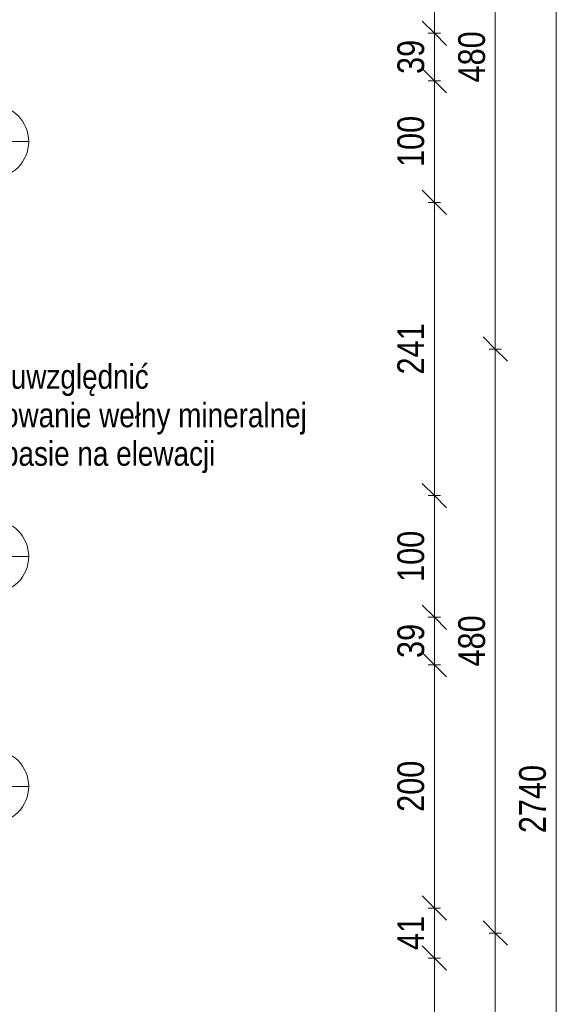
# Model space of a CAD drawing. Header units: centimetres. Extents: x -1631 to 1829, y -257 to 3158.
# Tile 122 of 129: x 1378 to 1829, y 1310 to 2119. Entities that reach past the tile are written whole.
import ezdxf

# ---------------------------------------------------------------- set-up
doc = ezdxf.new("R2010")
doc.units = ezdxf.units.CM
for name, color, linetype, lineweight in [('A-ANNO-DIMS', 211, 'Continuous', 13), ('A-ANNO-DIMS-100', 211, 'Continuous', 13), ('A-GLAZ-IDEN', 152, 'Continuous', 13), ('G-ANNO-TEXT', 231, 'Continuous', 13)]:
    doc.layers.add(name, color=color, linetype=linetype, lineweight=lineweight)
doc.styles.add('Arial Narrow_1', font='ARIALN.TTF', dxfattribs={"height": 22})
doc.styles.add('Arial Narrow_3', font='ARIALN.TTF', dxfattribs={"height": 20})
doc.styles.add('Arial_13', font='arial.ttf', dxfattribs={"height": 0.2})
doc.dimstyles.new('Diagonal_1_100__0_1_', dxfattribs={"dimscale": 30.48, "dimtxt": 22.515481, "dimasz": 0.656168, "dimexe": 0.164042, "dimexo": 0.0625, "dimgap": 0.065617, "dimtad": 1, "dimdec": 1, "dimrnd": 0.1, "dimdsep": 46, "dimtxsty": 'Arial Narrow_1', "dimblk1": 'OBLIQUE', "dimblk2": 'OBLIQUE', "dimsah": 1, "dimcen": 0.09, "dimazin": 0, "dimtfac": 1, "dimtdec": 4, "dimtix": 1, "dimtmove": 0, "dimatfit": 3, "dimfxl": 0.164042, "dimfxlon": 1, "dimtvp": 1, "dimtolj": 1, "dimtzin": 0, "dimarcsym": 2})

# ---------------------------------------------------------------- blocks, each defined once
blk = doc.blocks.new('DIMBLOCK9-6_piętro IV __13_80 m_ - stan projektowany')
at = {"layer": 'A-ANNO-DIMS-100', "transparency": 16777216}
for p, q in [((1818.99, 2848.33), (1808.99, 2858.33)), ((1813.99, 2848.33), (1823.99, 2848.33)), ((1818.99, 2848.33), (1813.99, 2848.33)), ((1818.99, 108.33), (1818.99, 2848.33)), ((1818.99, 2848.33), (1828.99, 2838.33)), ((1818.99, 108.33), (1808.99, 118.33)), ((1813.99, 108.33), (1823.99, 108.33)), ((1818.99, 108.33), (1813.99, 108.33)), ((1818.99, 108.33), (1828.99, 98.33))]:
    blk.add_line(p, q, dxfattribs=at)
at = {"layer": 'A-ANNO-DIMS-100', "color": 0, "transparency": 16777216, "insert": (1788.56, 1450.45), "char_height": 22, "width": 66.9031, "attachment_point": 1, "rotation": 90, "line_spacing_factor": 0.974696, "style": 'Arial Narrow_1'}
blk.add_mtext('2740', dxfattribs=at)
blk = doc.blocks.new('_Oblique')
at = {"color": 0, "linetype": 'ByBlock', "lineweight": -2}
blk.add_line((-0.5, -0.5), (0.5, 0.5), dxfattribs=at)
blk = doc.blocks.new('DIMBLOCK19-6_piętro IV __13_80 m_ - stan projektowany')
at = {"layer": 'A-ANNO-DIMS-100', "transparency": 16777216}
for p, q in [((1768.99, 1368.33), (1758.99, 1378.33)), ((1763.99, 1368.33), (1773.99, 1368.33)), ((1768.99, 1368.33), (1763.99, 1368.33)), ((1768.99, 888.33), (1768.99, 1368.33)), ((1768.99, 1368.33), (1778.99, 1358.33)), ((1768.99, 888.33), (1758.99, 898.33)), ((1763.99, 888.33), (1773.99, 888.33)), ((1768.99, 888.33), (1763.99, 888.33)), ((1768.99, 888.33), (1778.99, 878.33))]:
    blk.add_line(p, q, dxfattribs=at)
at = {"layer": 'A-ANNO-DIMS-100', "color": 0, "transparency": 16777216, "insert": (1738.56, 1107.42), "char_height": 22, "width": 50.1774, "attachment_point": 1, "rotation": 90, "line_spacing_factor": 0.974696, "style": 'Arial Narrow_1'}
blk.add_mtext('480', dxfattribs=at)
blk = doc.blocks.new('DIMBLOCK20-6_piętro IV __13_80 m_ - stan projektowany')
at = {"layer": 'A-ANNO-DIMS-100', "transparency": 16777216}
for p, q in [((1768.99, 1848.33), (1758.99, 1858.33)), ((1763.99, 1848.33), (1773.99, 1848.33)), ((1768.99, 1848.33), (1763.99, 1848.33)), ((1768.99, 1368.33), (1768.99, 1848.33)), ((1768.99, 1848.33), (1778.99, 1838.33)), ((1768.99, 1368.33), (1758.99, 1378.33)), ((1763.99, 1368.33), (1773.99, 1368.33)), ((1768.99, 1368.33), (1763.99, 1368.33)), ((1768.99, 1368.33), (1778.99, 1358.33))]:
    blk.add_line(p, q, dxfattribs=at)
at = {"layer": 'A-ANNO-DIMS-100', "color": 0, "transparency": 16777216, "insert": (1738.56, 1587.42), "char_height": 22, "width": 50.1774, "attachment_point": 1, "rotation": 90, "line_spacing_factor": 0.974696, "style": 'Arial Narrow_1'}
blk.add_mtext('480', dxfattribs=at)
blk = doc.blocks.new('DIMBLOCK21-6_piętro IV __13_80 m_ - stan projektowany')
at = {"layer": 'A-ANNO-DIMS-100', "transparency": 16777216}
for p, q in [((1768.99, 2328.33), (1758.99, 2338.33)), ((1763.99, 2328.33), (1773.99, 2328.33)), ((1768.99, 2328.33), (1763.99, 2328.33)), ((1768.99, 1848.33), (1768.99, 2328.33)), ((1768.99, 2328.33), (1778.99, 2318.33)), ((1768.99, 1848.33), (1758.99, 1858.33)), ((1763.99, 1848.33), (1773.99, 1848.33)), ((1768.99, 1848.33), (1763.99, 1848.33)), ((1768.99, 1848.33), (1778.99, 1838.33))]:
    blk.add_line(p, q, dxfattribs=at)
at = {"layer": 'A-ANNO-DIMS-100', "color": 0, "transparency": 16777216, "insert": (1738.56, 2067.42), "char_height": 22, "width": 50.1774, "attachment_point": 1, "rotation": 90, "line_spacing_factor": 0.974696, "style": 'Arial Narrow_1'}
blk.add_mtext('480', dxfattribs=at)
blk = doc.blocks.new('Okno_PG_typ 100 - metka _wys_parapetu-2491532-6_piętro IV __13_80 m_ - stan projektowany')
at = {"layer": 'A-GLAZ-IDEN'}
blk.add_line((0, -1.8946), (0, 0.3677), dxfattribs=at)
blk.add_circle((0, 0.0677), 0.3, dxfattribs=at)
at = {"layer": 'A-GLAZ-IDEN', "insert": (0.5622, -1.0037), "char_height": 0.2, "width": 0.4949, "attachment_point": 1, "rotation": 90, "line_spacing_factor": 0.936439, "style": 'Arial_13'}
blk.add_mtext('\\pxt6.35,12.7,19.05,25.4,31.75,38.1,44.45,50.8,57.15,63.5,69.85,76.2,82.55,88.9,95.25,101.6,107.95,114.3,120.65,127,133.35,139.7,146.05,152.4,158.75,165.1,171.45,177.8,184.15,190.5,196.85,203.2;{hp=}', dxfattribs=at)
blk = doc.blocks.new('DIMBLOCK215-6_piętro IV __13_80 m_ - stan projektowany')
at = {"layer": 'A-ANNO-DIMS-100', "transparency": 16777216}
for p, q in [((1718.99, 1347.83), (1708.99, 1357.83)), ((1713.99, 1347.83), (1723.99, 1347.83)), ((1718.99, 1347.83), (1713.99, 1347.83)), ((1718.99, 1147.83), (1718.99, 1347.83)), ((1718.99, 1347.83), (1728.99, 1337.83)), ((1718.99, 1147.83), (1708.99, 1157.83)), ((1713.99, 1147.83), (1723.99, 1147.83)), ((1718.99, 1147.83), (1713.99, 1147.83)), ((1718.99, 1147.83), (1728.99, 1137.83))]:
    blk.add_line(p, q, dxfattribs=at)
at = {"layer": 'A-ANNO-DIMS-100', "color": 0, "transparency": 16777216, "insert": (1688.56, 1226.92), "char_height": 22, "width": 50.1774, "attachment_point": 1, "rotation": 90, "line_spacing_factor": 0.974696, "style": 'Arial Narrow_1'}
blk.add_mtext('200', dxfattribs=at)
blk = doc.blocks.new('DIMBLOCK216-6_piętro IV __13_80 m_ - stan projektowany')
at = {"layer": 'A-ANNO-DIMS-100', "transparency": 16777216}
for p, q in [((1718.99, 1388.83), (1708.99, 1398.83)), ((1713.99, 1388.83), (1723.99, 1388.83)), ((1718.99, 1388.83), (1713.99, 1388.83)), ((1718.99, 1347.83), (1718.99, 1388.83)), ((1718.99, 1388.83), (1728.99, 1378.83)), ((1718.99, 1347.83), (1708.99, 1357.83)), ((1713.99, 1347.83), (1723.99, 1347.83)), ((1718.99, 1347.83), (1713.99, 1347.83)), ((1718.99, 1347.83), (1728.99, 1337.83))]:
    blk.add_line(p, q, dxfattribs=at)
at = {"layer": 'A-ANNO-DIMS-100', "color": 0, "transparency": 16777216, "insert": (1688.56, 1354.39), "char_height": 22, "width": 33.4516, "attachment_point": 1, "rotation": 90, "line_spacing_factor": 0.974696, "style": 'Arial Narrow_1'}
blk.add_mtext('41', dxfattribs=at)
blk = doc.blocks.new('DIMBLOCK217-6_piętro IV __13_80 m_ - stan projektowany')
at = {"layer": 'A-ANNO-DIMS-100', "transparency": 16777216}
for p, q in [((1718.99, 1588.83), (1708.99, 1598.83)), ((1713.99, 1588.83), (1723.99, 1588.83)), ((1718.99, 1588.83), (1713.99, 1588.83)), ((1718.99, 1388.83), (1718.99, 1588.83)), ((1718.99, 1588.83), (1728.99, 1578.83)), ((1718.99, 1388.83), (1708.99, 1398.83)), ((1713.99, 1388.83), (1723.99, 1388.83)), ((1718.99, 1388.83), (1713.99, 1388.83)), ((1718.99, 1388.83), (1728.99, 1378.83))]:
    blk.add_line(p, q, dxfattribs=at)
at = {"layer": 'A-ANNO-DIMS-100', "color": 0, "transparency": 16777216, "insert": (1688.56, 1467.92), "char_height": 22, "width": 50.1774, "attachment_point": 1, "rotation": 90, "line_spacing_factor": 0.974696, "style": 'Arial Narrow_1'}
blk.add_mtext('200', dxfattribs=at)
blk = doc.blocks.new('DIMBLOCK218-6_piętro IV __13_80 m_ - stan projektowany')
at = {"layer": 'A-ANNO-DIMS-100', "transparency": 16777216}
for p, q in [((1718.99, 1627.83), (1708.99, 1637.83)), ((1713.99, 1627.83), (1723.99, 1627.83)), ((1718.99, 1627.83), (1713.99, 1627.83)), ((1718.99, 1588.83), (1718.99, 1627.83)), ((1718.99, 1627.83), (1728.99, 1617.83)), ((1718.99, 1588.83), (1708.99, 1598.83)), ((1713.99, 1588.83), (1723.99, 1588.83)), ((1718.99, 1588.83), (1713.99, 1588.83)), ((1718.99, 1588.83), (1728.99, 1578.83))]:
    blk.add_line(p, q, dxfattribs=at)
at = {"layer": 'A-ANNO-DIMS-100', "color": 0, "transparency": 16777216, "insert": (1688.56, 1594.39), "char_height": 22, "width": 33.4516, "attachment_point": 1, "rotation": 90, "line_spacing_factor": 0.974696, "style": 'Arial Narrow_1'}
blk.add_mtext('39', dxfattribs=at)
blk = doc.blocks.new('DIMBLOCK219-6_piętro IV __13_80 m_ - stan projektowany')
at = {"layer": 'A-ANNO-DIMS-100', "transparency": 16777216}
for p, q in [((1718.99, 1727.83), (1708.99, 1737.83)), ((1713.99, 1727.83), (1723.99, 1727.83)), ((1718.99, 1727.83), (1713.99, 1727.83)), ((1718.99, 1627.83), (1718.99, 1727.83)), ((1718.99, 1727.83), (1728.99, 1717.83)), ((1718.99, 1627.83), (1708.99, 1637.83)), ((1713.99, 1627.83), (1723.99, 1627.83)), ((1718.99, 1627.83), (1713.99, 1627.83)), ((1718.99, 1627.83), (1728.99, 1617.83))]:
    blk.add_line(p, q, dxfattribs=at)
at = {"layer": 'A-ANNO-DIMS-100', "color": 0, "transparency": 16777216, "insert": (1688.56, 1656.92), "char_height": 22, "width": 50.1774, "attachment_point": 1, "rotation": 90, "line_spacing_factor": 0.974696, "style": 'Arial Narrow_1'}
blk.add_mtext('100', dxfattribs=at)
blk = doc.blocks.new('DIMBLOCK220-6_piętro IV __13_80 m_ - stan projektowany')
at = {"layer": 'A-ANNO-DIMS-100', "transparency": 16777216}
for p, q in [((1718.99, 1968.83), (1708.99, 1978.83)), ((1713.99, 1968.83), (1723.99, 1968.83)), ((1718.99, 1968.83), (1713.99, 1968.83)), ((1718.99, 1727.83), (1718.99, 1968.83)), ((1718.99, 1968.83), (1728.99, 1958.83)), ((1718.99, 1727.83), (1708.99, 1737.83)), ((1713.99, 1727.83), (1723.99, 1727.83)), ((1718.99, 1727.83), (1713.99, 1727.83)), ((1718.99, 1727.83), (1728.99, 1717.83))]:
    blk.add_line(p, q, dxfattribs=at)
at = {"layer": 'A-ANNO-DIMS-100', "color": 0, "transparency": 16777216, "insert": (1688.56, 1827.42), "char_height": 22, "width": 50.1774, "attachment_point": 1, "rotation": 90, "line_spacing_factor": 0.974696, "style": 'Arial Narrow_1'}
blk.add_mtext('241', dxfattribs=at)
blk = doc.blocks.new('DIMBLOCK221-6_piętro IV __13_80 m_ - stan projektowany')
at = {"layer": 'A-ANNO-DIMS-100', "transparency": 16777216}
for p, q in [((1718.99, 2068.83), (1708.99, 2078.83)), ((1713.99, 2068.83), (1723.99, 2068.83)), ((1718.99, 2068.83), (1713.99, 2068.83)), ((1718.99, 1968.83), (1718.99, 2068.83)), ((1718.99, 2068.83), (1728.99, 2058.83)), ((1718.99, 1968.83), (1708.99, 1978.83)), ((1713.99, 1968.83), (1723.99, 1968.83)), ((1718.99, 1968.83), (1713.99, 1968.83)), ((1718.99, 1968.83), (1728.99, 1958.83))]:
    blk.add_line(p, q, dxfattribs=at)
at = {"layer": 'A-ANNO-DIMS-100', "color": 0, "transparency": 16777216, "insert": (1688.56, 1997.92), "char_height": 22, "width": 50.1774, "attachment_point": 1, "rotation": 90, "line_spacing_factor": 0.974696, "style": 'Arial Narrow_1'}
blk.add_mtext('100', dxfattribs=at)
blk = doc.blocks.new('DIMBLOCK222-6_piętro IV __13_80 m_ - stan projektowany')
at = {"layer": 'A-ANNO-DIMS-100', "transparency": 16777216}
for p, q in [((1718.99, 2107.83), (1708.99, 2117.83)), ((1713.99, 2107.83), (1723.99, 2107.83)), ((1718.99, 2107.83), (1713.99, 2107.83)), ((1718.99, 2068.83), (1718.99, 2107.83)), ((1718.99, 2107.83), (1728.99, 2097.83)), ((1718.99, 2068.83), (1708.99, 2078.83)), ((1713.99, 2068.83), (1723.99, 2068.83)), ((1718.99, 2068.83), (1713.99, 2068.83)), ((1718.99, 2068.83), (1728.99, 2058.83))]:
    blk.add_line(p, q, dxfattribs=at)
at = {"layer": 'A-ANNO-DIMS-100', "color": 0, "transparency": 16777216, "insert": (1688.56, 2074.39), "char_height": 22, "width": 33.4516, "attachment_point": 1, "rotation": 90, "line_spacing_factor": 0.974696, "style": 'Arial Narrow_1'}
blk.add_mtext('39', dxfattribs=at)
blk = doc.blocks.new('DIMBLOCK223-6_piętro IV __13_80 m_ - stan projektowany')
at = {"layer": 'A-ANNO-DIMS-100', "transparency": 16777216}
for p, q in [((1718.99, 2307.83), (1708.99, 2317.83)), ((1713.99, 2307.83), (1723.99, 2307.83)), ((1718.99, 2307.83), (1713.99, 2307.83)), ((1718.99, 2107.83), (1718.99, 2307.83)), ((1718.99, 2307.83), (1728.99, 2297.83)), ((1718.99, 2107.83), (1708.99, 2117.83)), ((1713.99, 2107.83), (1723.99, 2107.83)), ((1718.99, 2107.83), (1713.99, 2107.83)), ((1718.99, 2107.83), (1728.99, 2097.83))]:
    blk.add_line(p, q, dxfattribs=at)
at = {"layer": 'A-ANNO-DIMS-100', "color": 0, "transparency": 16777216, "insert": (1688.56, 2186.92), "char_height": 22, "width": 50.1774, "attachment_point": 1, "rotation": 90, "line_spacing_factor": 0.974696, "style": 'Arial Narrow_1'}
blk.add_mtext('200', dxfattribs=at)

msp = doc.modelspace()

# ---------------------------------------------------------------- block references
at = {"layer": 'A-GLAZ-IDEN', "xscale": 99.99999999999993, "yscale": 99.99999999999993, "zscale": 99.99999999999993}
for p, rotation in [((1348.94, 2018.83), 270.0000000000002), ((1348.94, 1677.83), 270.0000000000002), ((1348.94, 1488.83), 270.0000000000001)]:
    msp.add_blockref('Okno_PG_typ 100 - metka _wys_parapetu-2491532-6_piętro IV __13_80 m_ - stan projektowany', p, dxfattribs=dict(at, rotation=rotation))

# ---------------------------------------------------------------- texts
at = {"layer": 'G-ANNO-TEXT', "color": 1, "insert": (1298.4, 1835.7), "char_height": 20, "width": 328.1, "attachment_point": 1, "line_spacing_factor": 0.949189, "style": 'Arial Narrow_3', "bg_fill": 3, "box_fill_scale": 1.25, "bg_fill_color": 256, "bg_fill_true_color": 13158600, "bg_fill_transparency": 0}
msp.add_mtext('\\pt127,254,381,508,635,762,889,1016,1143,1270,1397,1524,1651,1778,1905,2032,2159,2286,2413,2540,2667,2794,2921,3048,3175,3302,3429,3556,3683,3810,3937,4064;należy uwzględnić zastosowanie wełny mineralnej w tym pasie na elewacji', dxfattribs=at)

# ---------------------------------------------------------------- dimensions: what is measured, and where the dimension line sits
at = {"layer": 'A-ANNO-DIMS'}
for base, p1, p2, override, picture, middle in [((1818.99, 2848.33), (1813.99, 108.33), (1813.99, 2848.33), {"dimpost": '<>', "dimfxl": 2740}, 'DIMBLOCK9-6_piętro IV __13_80 m_ - stan projektowany', (1805.76, 1478.33)), ((1768.99, 2328.33), (1763.99, 1848.33), (1763.99, 2328.33), {"dimpost": '<>', "dimfxl": 480}, 'DIMBLOCK21-6_piętro IV __13_80 m_ - stan projektowany', (1755.76, 2088.33)), ((1718.99, 2307.83), (1713.99, 2107.83), (1713.99, 2307.83), {"dimpost": '<>', "dimfxl": 200}, 'DIMBLOCK223-6_piętro IV __13_80 m_ - stan projektowany', (1705.76, 2207.83)), ((1718.99, 2107.83), (1713.99, 2068.83), (1713.99, 2107.83), {"dimpost": '<>', "dimfxl": 39}, 'DIMBLOCK222-6_piętro IV __13_80 m_ - stan projektowany', (1705.76, 2088.33)), ((1718.99, 2068.83), (1713.99, 1968.83), (1713.99, 2068.83), {"dimpost": '<>', "dimfxl": 100}, 'DIMBLOCK221-6_piętro IV __13_80 m_ - stan projektowany', (1705.76, 2018.83)), ((1718.99, 1968.83), (1713.99, 1727.83), (1713.99, 1968.83), {"dimpost": '<>', "dimfxl": 241}, 'DIMBLOCK220-6_piętro IV __13_80 m_ - stan projektowany', (1705.95, 1848.33)), ((1768.99, 1848.33), (1763.99, 1368.33), (1763.99, 1848.33), {"dimpost": '<>', "dimfxl": 480}, 'DIMBLOCK20-6_piętro IV __13_80 m_ - stan projektowany', (1755.76, 1608.33)), ((1718.99, 1727.83), (1713.99, 1627.83), (1713.99, 1727.83), {"dimpost": '<>', "dimfxl": 100}, 'DIMBLOCK219-6_piętro IV __13_80 m_ - stan projektowany', (1705.76, 1677.83)), ((1718.99, 1627.83), (1713.99, 1588.83), (1713.99, 1627.83), {"dimpost": '<>', "dimfxl": 39}, 'DIMBLOCK218-6_piętro IV __13_80 m_ - stan projektowany', (1705.76, 1608.33)), ((1718.99, 1588.83), (1713.99, 1388.83), (1713.99, 1588.83), {"dimpost": '<>', "dimfxl": 200}, 'DIMBLOCK217-6_piętro IV __13_80 m_ - stan projektowany', (1705.76, 1488.83)), ((1718.99, 1388.83), (1713.99, 1347.83), (1713.99, 1388.83), {"dimpost": '<>', "dimfxl": 41}, 'DIMBLOCK216-6_piętro IV __13_80 m_ - stan projektowany', (1705.95, 1368.33)), ((1768.99, 1368.33), (1763.99, 888.33), (1763.99, 1368.33), {"dimpost": '<>', "dimfxl": 480}, 'DIMBLOCK19-6_piętro IV __13_80 m_ - stan projektowany', (1755.76, 1128.33)), ((1718.99, 1347.83), (1713.99, 1147.83), (1713.99, 1347.83), {"dimpost": '<>', "dimfxl": 200}, 'DIMBLOCK215-6_piętro IV __13_80 m_ - stan projektowany', (1705.76, 1247.83))]:
    dim = msp.add_linear_dim(base=base, p1=p1, p2=p2, angle=90, dimstyle='Diagonal_1_100__0_1_', override=override, dxfattribs=at)
    dim.commit()
    dim.dimension.update_dxf_attribs({"geometry": picture, "text_midpoint": middle})

doc.saveas('drawing.dxf')
